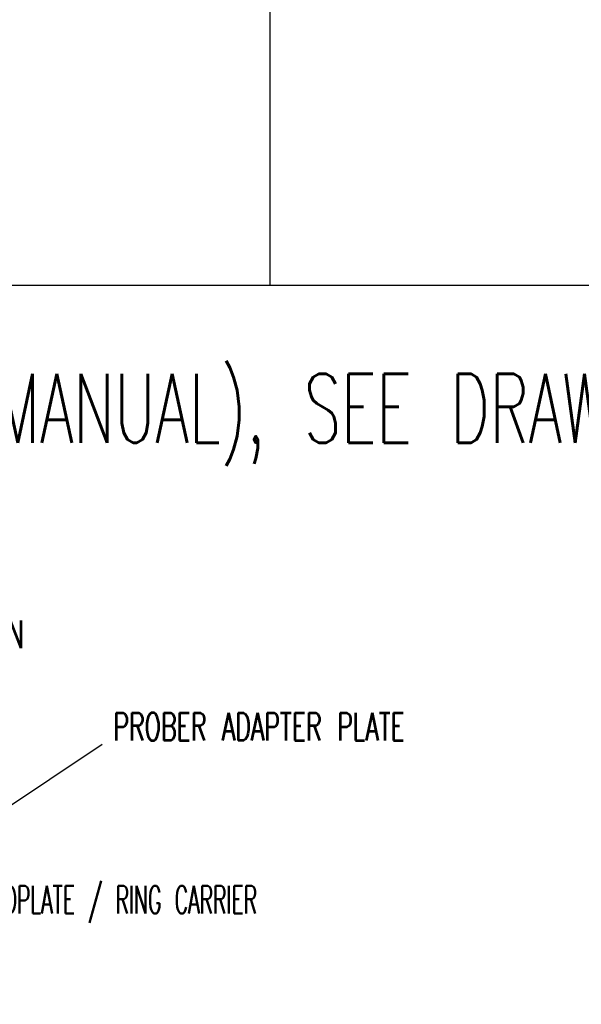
# Model space of a CAD drawing. Extents: x -1809 to 6113, y -4129 to 1471.
# Tile 24 of 197: x 419 to 826, y -2891 to -2177. Entities that reach past the tile are written whole.
import ezdxf

# ---------------------------------------------------------------- set-up
doc = ezdxf.new("R2010")
doc.units = 0
doc.layers.add('1', color=7, linetype='CONTINUOUS')
doc.styles.add('CONVERTER_1', font='txt.shx', dxfattribs={"width": 0.63})
doc.styles.add('CONVERTER_2', font='txt.shx', dxfattribs={"width": 0.54})
doc.dimstyles.get("Standard").update_dxf_attribs({"dimtxt": 0.18, "dimasz": 0.18, "dimexe": 0.18, "dimexo": 0.0625, "dimgap": 0.09, "dimtad": 0, "dimtih": 1, "dimtoh": 1, "dimdec": 4, "dimzin": 0, "dimtxsty": 'STANDARD', "dimcen": 0.09, "dimazin": 3, "dimtfac": 1, "dimtdec": 4, "dimtofl": 0, "dimtmove": 0, "dimatfit": 3, "dimtolj": 1, "dimtzin": 0})

# ---------------------------------------------------------------- blocks, each defined once
blk = doc.blocks.new('TEXT__1075', base_point=(-2000, -2800))
at = {"layer": '1', "color": 7, "linetype": 'CONTINUOUS'}
blk.add_line((600, 890), (600, -2370), dxfattribs=at)
at = {"layer": '1', "color": 1, "linetype": 'CONTINUOUS'}
for p, q in [((4500, -2370), (-700, -2370)), ((5800, -2370), (600, -2370))]:
    blk.add_line(p, q, dxfattribs=at)
blk = doc.blocks.new('Z-STACK', base_point=(-660.97, -2918.36))
at = {"layer": '1', "color": 7, "style": 'CONVERTER_1', "width": 0.63}
blk.add_text('Z-STACK INFORMATION FOR 9.5" WPI (AUTO & MANUAL), SEE DRAWINGS:', height=50, dxfattribs=at).set_placement((-660.97, -2484.11))
at = {"layer": '1', "color": 1, "char_height": 20, "attachment_point": 7}
for s, insert, style in [('WPI DUT BOARD STIFFENER', (145.88, -2580.99), 'CONVERTER_1'), ('COARSE ALIGNMENT PIN', (215.97, -2633.03), 'CONVERTER_1'), ('PROBER ADAPTER PLATE', (486.49, -2699.97), 'CONVERTER_1'), ('HEADPLATE / RING CARRIER', (379.54, -2832.32), 'CONVERTER_2'), ('RING INSERT', (274.62, -2868.13), 'CONVERTER_1'), ('9.5" WAFER PROBER INTERFACE WITH POGO TOWER', (-94.25, -2897.39), 'CONVERTER_1')]:
    blk.add_mtext(s, dxfattribs=dict(at, insert=insert, style=style))
at = {"layer": '1', "color": 1, "linetype": 'CONTINUOUS', "has_arrowhead": 0}
blk.add_leader([(381.4, -2767.54), (478.43, -2702.77)], dimstyle='Standard', dxfattribs=at)

msp = doc.modelspace()

# ---------------------------------------------------------------- block references
at = {"layer": '1'}
for name, p in [('TEXT__1075', (-2000, -2800)), ('Z-STACK', (-660.97, -2918.36))]:
    msp.add_blockref(name, p, dxfattribs=at)

doc.saveas('drawing.dxf')
